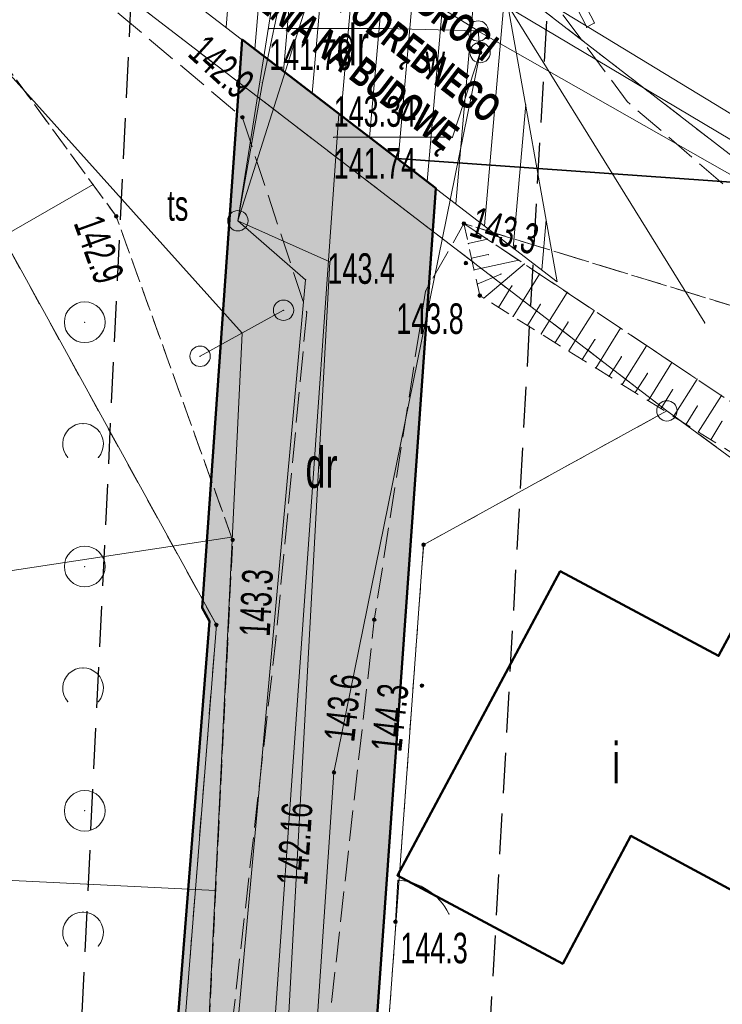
# Model space of a CAD drawing. Extents: x 6456700 to 6518119, y 5963420 to 5980059.
# Tile 220 of 256: x 6512484 to 6512501, y 5966331 to 5966355. Entities that reach past the tile are written whole.
import ezdxf
from ezdxf.enums import TextEntityAlignment as Align

# ---------------------------------------------------------------- set-up
doc = ezdxf.new("R2010")
doc.units = 0
doc.header["$MEASUREMENT"] = 0
for name, pattern in [('L_0_03', [1, 0.5, -0.5]), ('L_0_04', [1.5, 1, -0.5]), ('L_0_52', [1, 0.75, -0.25]), ('L_0_5A', [0.75, 0.5, -0.25])]:
    doc.linetypes.add(name, pattern=pattern)
doc.layers.get('0').update_dxf_attribs({"color": 2, "linetype": 'CONTINUOUS', "lineweight": 5})
for name, color, linetype, lineweight in [('000_Inne__niezydentyfikowane_', 7, 'CONTINUOUS', 18), ('18mm Kreska ciągła', 7, 'CONTINUOUS', 18), ('202_punkt_graniczny', 7, 'CONTINUOUS', 18), ('203_punkt_graniczny', 7, 'CONTINUOUS', 18), ('210_oznaczenie_konturu_uzytku_gruntowego', 96, 'CONTINUOUS', 18), ('218_kontur_uzytku_gruntowego', 96, 'L_0_03', 18), ('219_dzialka_ewidencyjna', 7, 'CONTINUOUS', 18), ('35mm Ciągła', 7, 'CONTINUOUS', 35), ('50mm Kreska ciągła', 7, 'CONTINUOUS', 50), ('9mm Kreska ciągła', 252, 'CONTINUOUS', 9), ('budynek', 7, 'CONTINUOUS', 18), ('budynek_Atr117', 7, 'CONTINUOUS', 18), ('furtka', 7, 'CONTINUOUS', 18), ('jezdnia', 7, 'CONTINUOUS', 18), ('komora_podziemna', 7, 'CONTINUOUS', 18), ('komora_podziemna_Atr17', 7, 'CONTINUOUS', 18), ('ogrodzenie_trwale', 7, 'CONTINUOUS', 18), ('pikieta_naturalna', 7, 'CONTINUOUS', 18), ('pikieta_naturalna_Atr2', 7, 'CONTINUOUS', 18), ('przewod_elektroenergetyczny_niskiego_napiecia', 7, 'CONTINUOUS', 18), ('przewod_kanalizacyjny', 7, 'CONTINUOUS', 18), ('przewod_telekomunikacyjny_podziemny', 7, 'CONTINUOUS', 18), ('przewod_wodociagowy', 7, 'CONTINUOUS', 18), ('rzedna', 7, 'CONTINUOUS', 18), ('rzedna_Atr2', 7, 'CONTINUOUS', 18), ('rzedna_Atr3', 7, 'CONTINUOUS', 18), ('sciana_oporowa__poligon_', 7, 'CONTINUOUS', 18), ('skarpa_nieumocniona', 7, 'CONTINUOUS', 18), ('slup_przewodow_napowietrznych', 7, 'CONTINUOUS', 18), ('slupek_telekomunikacyjny', 7, 'CONTINUOUS', 18), ('slupek_telekomunikacyjny_Atr17', 7, 'CONTINUOUS', 18), ('zadrzewienie__zakrzewienie', 7, 'CONTINUOUS', 18), ('Zakres', 7, 'CONTINUOUS', 18)]:
    doc.layers.add(name, color=color, linetype=linetype, lineweight=lineweight)
doc.styles.get("Standard").update_dxf_attribs({"font": 'txt', "width": 0.75})
doc.styles.add('Znaczniki', font='GOTHIC.TTF', dxfattribs={"width": 0.7})

# ---------------------------------------------------------------- blocks, each defined once
blk = doc.blocks.new('mdcp_nowa')
at = {"layer": '203_punkt_graniczny', "linetype": 'Continuous', "lineweight": 18, "true_color": 0x000000}
for points in [[(6495225.37, 5982793.315, 1), (6495225.37, 5982793.405, 1)], [(6495220.28, 5982791.345, 1), (6495220.28, 5982791.435, 1)]]:
    blk.add_hatch(color=18, dxfattribs=at).paths.add_polyline_path(points)
at = {"layer": 'pikieta_naturalna', "linetype": 'Continuous', "lineweight": 18, "true_color": 0x000000}
for points in [[(6495220.92, 5982803.815, 1), (6495220.92, 5982803.905, 1)], [(6495217.82, 5982801.385, 1), (6495217.82, 5982801.475, 1)], [(6495226.36, 5982801.205, 1), (6495226.36, 5982801.295, 1)], [(6495226.41, 5982800.235, 1), (6495226.41, 5982800.325, 1)], [(6495226.75, 5982799.435, 1), (6495226.75, 5982799.525, 1)], [(6495220.68, 5982793.435, 1), (6495220.68, 5982793.525, 1)], [(6495224.16, 5982791.475, 1), (6495224.16, 5982791.565, 1)], [(6495225.33, 5982789.855, 1), (6495225.33, 5982789.945, 1)], [(6495224.68, 5982784.055, 1), (6495224.68, 5982784.145, 1)]]:
    blk.add_hatch(color=18, dxfattribs=at).paths.add_polyline_path(points)
at = {"layer": 'rzedna', "linetype": 'Continuous', "lineweight": 18, "true_color": 0x000000}
for points in [[(6495226.71, 5982805.935, 1), (6495226.71, 5982806.025, 1)], [(6495226.76, 5982805.405, 1), (6495226.76, 5982805.495, 1)], [(6495223.17, 5982787.725, 1), (6495223.17, 5982787.815, 1)]]:
    blk.add_hatch(color=18, dxfattribs=at).paths.add_polyline_path(points)
at = {"layer": 'slupek_telekomunikacyjny', "linetype": 'Continuous', "lineweight": 18, "true_color": 0xff7f00}
blk.add_hatch(color=30, dxfattribs=at).paths.add_polyline_path([(6495220.81, 5982801.07, 1), (6495220.81, 5982801.57, 1)])
at = {"layer": '000_Inne__niezydentyfikowane_', "linetype": 'Continuous', "lineweight": 18, "flags": 128}
for points in [[(6495217.25, 5982802.21), (6495207.5, 5982796.6)], [(6495226.47, 5982800.76), (6495226.94, 5982800.87)], [(6495226.55, 5982800.4), (6495226.96, 5982800.49)], [(6495226.61, 5982800.11), (6495227.71, 5982800.35)], [(6495226.85, 5982799.42), (6495227.85, 5982800.26)], [(6495226.69, 5982799.76), (6495227.27, 5982800.01)], [(6495227.57, 5982798.97), (6495228.22, 5982800.01)], [(6495227.21, 5982799.19), (6495227.54, 5982799.72)], [(6495228.26, 5982798.54), (6495228.9, 5982799.56)], [(6495227.92, 5982798.75), (6495228.24, 5982799.27)], [(6495228.94, 5982798.12), (6495229.56, 5982799.11)], [(6495228.6, 5982798.33), (6495228.92, 5982798.83)], [(6495229.6, 5982797.7), (6495230.21, 5982798.68)], [(6495229.27, 5982797.91), (6495229.58, 5982798.4)], [(6495230.25, 5982797.3), (6495230.85, 5982798.25)], [(6495229.93, 5982797.5), (6495230.23, 5982797.98)], [(6495230.89, 5982796.9), (6495231.47, 5982797.84)], [(6495230.57, 5982797.1), (6495230.87, 5982797.57)], [(6495231.51, 5982796.51), (6495232.09, 5982797.43)], [(6495231.2, 5982796.7), (6495231.49, 5982797.17)], [(6495232.12, 5982796.13), (6495232.69, 5982797.03)], [(6495231.82, 5982796.32), (6495232.1, 5982796.77)], [(6495232.43, 5982795.94), (6495232.7, 5982796.39)], [(6495220.65, 5982793.55), (6495192.31, 5982789.24)], [(6495220.26, 5982784.87), (6495206.79, 5982785.53)]]:
    blk.add_lwpolyline(points, dxfattribs=at)
at = {"layer": '000_Inne__niezydentyfikowane_'}
for p in [(6495217.25, 5982802.21), (6495226.47, 5982800.76), (6495226.94, 5982800.87), (6495226.55, 5982800.4), (6495226.96, 5982800.49), (6495227.71, 5982800.35), (6495226.61, 5982800.11), (6495227.85, 5982800.26), (6495227.27, 5982800.01), (6495228.22, 5982800.01), (6495226.69, 5982799.76), (6495227.54, 5982799.72), (6495228.9, 5982799.56), (6495226.85, 5982799.42), (6495227.21, 5982799.19), (6495228.24, 5982799.27), (6495229.56, 5982799.11), (6495227.57, 5982798.97), (6495228.92, 5982798.83), (6495227.92, 5982798.75), (6495230.21, 5982798.68), (6495228.26, 5982798.54), (6495229.58, 5982798.4), (6495228.6, 5982798.33), (6495228.94, 5982798.12), (6495230.85, 5982798.25), (6495229.27, 5982797.91), (6495230.23, 5982797.98), (6495229.6, 5982797.7), (6495231.47, 5982797.84), (6495229.93, 5982797.5), (6495230.87, 5982797.57), (6495232.09, 5982797.43), (6495230.25, 5982797.3), (6495231.49, 5982797.17), (6495230.57, 5982797.1), (6495230.89, 5982796.9), (6495232.69, 5982797.03), (6495231.2, 5982796.7), (6495232.1, 5982796.77), (6495231.51, 5982796.51), (6495231.82, 5982796.32), (6495232.7, 5982796.39), (6495232.12, 5982796.13), (6495232.43, 5982795.94), (6495220.65, 5982793.55), (6495220.26, 5982784.87)]:
    blk.add_point(p, dxfattribs=at)
at = {"layer": '202_punkt_graniczny', "color": 7, "linetype": 'Continuous', "lineweight": 18}
blk.add_circle((6495231.35, 5982796.65), 0.25, dxfattribs=at)
at = {"layer": '202_punkt_graniczny'}
blk.add_point((6495231.35, 5982796.65), dxfattribs=at)
at = {"layer": '203_punkt_graniczny', "color": 7, "linetype": 'Continuous', "lineweight": 18}
for centre in [(6495225.37, 5982793.36), (6495220.28, 5982791.39)]:
    blk.add_circle(centre, 0.045, dxfattribs=at)
at = {"layer": '203_punkt_graniczny'}
for p in [(6495225.37, 5982793.36), (6495220.28, 5982791.39)]:
    blk.add_point(p, dxfattribs=at)
at = {"layer": '218_kontur_uzytku_gruntowego', "lineweight": 18, "flags": 128}
for points in [[(6495220.28, 5982791.39), (6495207.16, 5982815.2)], [(6495207.16, 5982815.2), (6495231.35, 5982796.65)], [(6495234.85, 5982801.44), (6495225.81, 5982808.42)], [(6495225.37, 5982793.36), (6495231.35, 5982796.65)], [(6495231.35, 5982796.65), (6495271.89, 5982766.92)], [(6495224.09, 5982775.84), (6495225.37, 5982793.36)], [(6495219.08, 5982776.24), (6495220.28, 5982791.39)]]:
    blk.add_lwpolyline(points, dxfattribs=at)
at = {"layer": '218_kontur_uzytku_gruntowego'}
for p in [(6495231.35, 5982796.65), (6495231.35, 5982796.65), (6495231.35, 5982796.65), (6495231.35, 5982796.65), (6495231.35, 5982796.65), (6495231.35, 5982796.65), (6495225.37, 5982793.36), (6495225.37, 5982793.36), (6495225.37, 5982793.36), (6495225.37, 5982793.36), (6495220.28, 5982791.39), (6495220.28, 5982791.39), (6495220.28, 5982791.39), (6495220.28, 5982791.39)]:
    blk.add_point(p, dxfattribs=at)
at = {"layer": '219_dzialka_ewidencyjna', "color": 3, "linetype": 'Continuous', "lineweight": 18, "flags": 128}
for points in [[(6495207.16, 5982815.2), (6495220.28, 5982791.39)], [(6495207.16, 5982815.2), (6495231.35, 5982796.65)], [(6495225.81, 5982808.42), (6495234.85, 5982801.44)], [(6495225.37, 5982793.36), (6495231.35, 5982796.65)], [(6495231.35, 5982796.65), (6495278.63, 5982761.98)], [(6495225.37, 5982793.36), (6495224.09, 5982775.84)], [(6495220.28, 5982791.39), (6495219.08, 5982776.24)]]:
    blk.add_lwpolyline(points, dxfattribs=at)
at = {"layer": '219_dzialka_ewidencyjna', "color": 3}
for p in [(6495231.35, 5982796.65), (6495231.35, 5982796.65), (6495231.35, 5982796.65), (6495225.37, 5982793.36), (6495225.37, 5982793.36), (6495220.28, 5982791.39), (6495220.28, 5982791.39)]:
    blk.add_point(p, dxfattribs=at)
at = {"layer": 'budynek', "color": 7, "linetype": 'Continuous', "lineweight": 50, "flags": 128}
blk.add_lwpolyline([(6495236.52, 5982791.49), (6495232.97, 5982784.86), (6495230.46, 5982786.21), (6495228.79, 5982783.07), (6495224.73, 5982785.24), (6495228.73, 5982792.71), (6495232.62, 5982790.63), (6495233.85, 5982792.92)], close=True, dxfattribs=at)
at = {"layer": 'budynek'}
for p in [(6495228.73, 5982792.71), (6495232.62, 5982790.63), (6495230.46, 5982786.21), (6495224.73, 5982785.24), (6495228.79, 5982783.07)]:
    blk.add_point(p, dxfattribs=at)
at = {"layer": 'furtka', "color": 7, "linetype": 'Continuous', "lineweight": 18, "flags": 128}
blk.add_lwpolyline([(6495224.74, 5982785.12), (6495224.68, 5982784.1)], dxfattribs=at)
at = {"layer": 'furtka', "color": 7, "linetype": 'Continuous', "lineweight": 18}
blk.add_arc((6495224.653, 5982783.623), 1.5, 26.634, 86.634, dxfattribs=at)
at = {"layer": 'furtka'}
for p in [(6495224.74, 5982785.12), (6495224.741, 5982785.12), (6495225.478, 5982784.875), (6495224.68, 5982784.1), (6495225.994, 5982784.295)]:
    blk.add_point(p, dxfattribs=at)
at = {"layer": 'jezdnia', "color": 7, "linetype": 'L_0_52', "lineweight": 18, "flags": 128}
for points in [[(6495195.83, 5982978.97), (6495200.77, 5982990.52), (6495203.76, 5983005.28), (6495200.35, 5983025.82), (6495193.24, 5983036.29), (6495189.14, 5983049.6), (6495185.12, 5983067.8), (6495183.17, 5983077.08), (6495178.19, 5983089.73), (6495174.64, 5983098.86), (6495168.43, 5983115.09), (6495161.55, 5983133.83), (6495154.76, 5983147.58), (6495144.33, 5983166.27), (6495135.54, 5983182.13), (6495131.43, 5983212.99), (6495131.68, 5983233.26), (6495131.46, 5983243.99), (6495128.32, 5983280.81), (6495127.29, 5983298.52), (6495124.19, 5983336.19), (6495123.5, 5983344), (6495121.28, 5983367.92), (6495119.64, 5983396.13), (6495116.73, 5983412.76), (6495117.19, 5983441.35), (6495116.43, 5983457.42), (6495115.48, 5983476.53), (6495115.11, 5983482.62), (6495112.3, 5983484.4), (6495091.45, 5983481.81), (6495091.37, 5983484.19), (6495109.96, 5983486.92), (6495113.25, 5983490.41), (6495113.24, 5983503.43), (6495112.69, 5983521.82), (6495113.13, 5983545.8), (6495113.51, 5983566.95), (6495116.02, 5983585), (6495118.4, 5983609.28), (6495123.42, 5983650.06), (6495131.2, 5983686.54), (6495140.07, 5983719.72), (6495146.41, 5983753.33), (6495149.05, 5983763.24), (6495154.18, 5983776.85), (6495160.67, 5983784.68), (6495175.29, 5983798.4), (6495197.26, 5983816.17), (6495217.4, 5983831.86), (6495238.65, 5983846.53), (6495263.72, 5983869.02), (6495276.39, 5983884.8), (6495285.32, 5983901), (6495289.2, 5983910.41), (6495292.89, 5983924.2), (6495294.78, 5983930.12), (6495299.2, 5983944.93), (6495304.61, 5983964.52), (6495307.5, 5983979.46), (6495307.59, 5983992.22), (6495306.46, 5984009.09), (6495305.69, 5984028.3), (6495305.67, 5984038.17), (6495300.99, 5984057.07), (6495297.28, 5984082.3), (6495291.79, 5984107.54), (6495288.36, 5984130.45), (6495280.64, 5984151.56), (6495274.64, 5984171.22), (6495270.98, 5984181.26), (6495273.99, 5984181.03), (6495276.87, 5984171.8), (6495283.5, 5984152.14), (6495291.35, 5984131.82), (6495294.78, 5984110.77), (6495299.68, 5984081.31), (6495303.27, 5984060.79), (6495332.62, 5984062.58), (6495350.78, 5984065.69), (6495352.73, 5984070.57), (6495357.63, 5984062.1), (6495352.37, 5984062.87), (6495334.16, 5984059.86), (6495303.89, 5984056.79), (6495307.64, 5984045.46), (6495309.06, 5984037.47), (6495310.62, 5984029.01), (6495312.95, 5983997.49), (6495310.44, 5983991.82), (6495310.09, 5983979.31), (6495307.08, 5983963.82), (6495301.68, 5983944.67), (6495295.97, 5983923.79), (6495292.77, 5983913.71), (6495290.13, 5983906.38), (6495284.32, 5983893.37), (6495278.05, 5983883.04), (6495264.46, 5983865.44), (6495239.09, 5983842.69), (6495219.23, 5983829.73), (6495216.93, 5983819.97), (6495223.58, 5983813.84), (6495228.16, 5983809.41), (6495224.21, 5983807.55), (6495214.94, 5983813.05), (6495207.87, 5983817.5), (6495201.24, 5983815.27), (6495178.34, 5983796.41), (6495165.6, 5983786.15), (6495159.73, 5983777.73), (6495154.77, 5983771.17), (6495151.16, 5983759.97), (6495150.26, 5983749.93), (6495142.6, 5983719.51), (6495134.42, 5983684.95), (6495127.4, 5983650.76), (6495120.08, 5983602.2), (6495117.42, 5983578.29), (6495115.94, 5983567.9), (6495115.38, 5983544.13), (6495115.07, 5983520.98), (6495115.65, 5983504.52), (6495116.24, 5983490.91), (6495120.25, 5983487.29), (6495126.33, 5983487.84), (6495143.65, 5983489.58), (6495144.46, 5983486.94), (6495127.88, 5983485.15), (6495121.64, 5983482.36), (6495118.37, 5983476.22), (6495119.55, 5983458.22), (6495119.45, 5983441.1), (6495120.18, 5983413.18), (6495121.99, 5983405.13), (6495126.07, 5983403.29), (6495130.48, 5983403.23), (6495129.73, 5983399.77), (6495124.35, 5983396.96), (6495123.73, 5983368.04), (6495126.63, 5983336.2), (6495129.59, 5983298.85), (6495131.1, 5983280.79), (6495133, 5983262.8), (6495134.25, 5983243.51), (6495134.8, 5983233.03), (6495133.67, 5983213.6), (6495138.07, 5983181.73), (6495146.27, 5983167.62), (6495157.18, 5983147.99), (6495163.68, 5983134.39), (6495170.96, 5983115.51), (6495175.46, 5983104.48), (6495181.17, 5983100.74), (6495199.93, 5983101.55), (6495199.17, 5983099.07), (6495182.34, 5983097.53), (6495180.35, 5983094.32), (6495185.39, 5983081.2), (6495192.07, 5983052.44), (6495195.58, 5983038.04), (6495198.53, 5983033.23), (6495203.76, 5983025.83), (6495206.13, 5983003.89), (6495202.54, 5982989.27), (6495201.18, 5982984.38), (6495199.22, 5982977.33), (6495199.31, 5982965.37), (6495200.17, 5982948.62), (6495203.01, 5982926.24), (6495205.43, 5982907.13), (6495210.02, 5982873.53), (6495214.31, 5982847.66), (6495217.75, 5982836.69), (6495222.16, 5982822), (6495228.36, 5982806.97), (6495230.37, 5982804.25), (6495235.28, 5982800.03), (6495240.12, 5982797.03), (6495226.36, 5982801.25), (6495225.42, 5982799.59), (6495224.16, 5982791.52), (6495222.71, 5982778.54), (6495222.21, 5982760.62), (6495221.26, 5982748.78), (6495217.72, 5982722.5), (6495220.89, 5982699.43), (6495222.63, 5982688.01), (6495226.82, 5982681.43), (6495232.44, 5982678.09), (6495238.57, 5982677.74), (6495238.58, 5982674.2), (6495234.94, 5982674.18), (6495222.7, 5982675.95), (6495211.13, 5982675.67), (6495203.44, 5982672.24), (6495190.56, 5982660.85), (6495183.64, 5982651.87), (6495180.18, 5982645.51), (6495176.56, 5982638.14), (6495173.06, 5982629.9), (6495169.79, 5982622.28), (6495168.95, 5982621.1), (6495167.1, 5982622.09), (6495169.54, 5982629.99), (6495175.88, 5982643.52), (6495181.21, 5982652.88), (6495188.25, 5982661.9), (6495200.25, 5982673.34), (6495211.64, 5982680.53), (6495218.14, 5982692.06), (6495218.39, 5982699.72), (6495215.1, 5982723.62), (6495216.08, 5982729.8), (6495218.41, 5982743.49), (6495220.09, 5982761.04), (6495220.41, 5982779.3), (6495221.74, 5982791.03), (6495222.5, 5982799.07), (6495220.92, 5982803.86), (6495210.51, 5982812.59), (6495206.38, 5982817.94), (6495202.5, 5982823.86), (6495197.41, 5982834.99), (6495191.07, 5982840.79), (6495178.96, 5982851.25), (6495180.72, 5982852.83), (6495192.33, 5982842.82), (6495193.9, 5982841.49), (6495196.29, 5982839.47), (6495200.7, 5982838.43), (6495206.86, 5982825.62), (6495210.11, 5982820.87), (6495214.26, 5982814.71), (6495221.36, 5982809.09), (6495224.36, 5982806.84), (6495223.38, 5982810.9), (6495218.5, 5982823.84), (6495214.57, 5982836.22), (6495211.53, 5982847.15), (6495206.8, 5982872.08), (6495202.64, 5982906.51), (6495199.04, 5982926.21), (6495196.67, 5982948.55), (6495195.68, 5982964.58)], [(6495254.89, 5982780.88), (6495250.36, 5982784.11), (6495248.44, 5982783.94), (6495244.78, 5982778.6), (6495242.01, 5982779.87), (6495245.8, 5982785.82), (6495245.4, 5982788.5), (6495240.68, 5982791.69), (6495226.36, 5982801.25), (6495240.12, 5982797.03), (6495243.94, 5982796.88), (6495245.69, 5982798.6), (6495245.33, 5982802.58), (6495250.46, 5982799.48), (6495251.05, 5982792.89), (6495253.95, 5982787.43), (6495255.45, 5982786.41), (6495257.17, 5982786.85), (6495259.87, 5982788.22), (6495261.94, 5982791.11), (6495264.25, 5982789.26), (6495262.83, 5982785.04), (6495263.02, 5982781.3), (6495275.08, 5982772.22), (6495273.17, 5982767.75), (6495270.05, 5982769.92)]]:
    blk.add_lwpolyline(points, close=True, dxfattribs=at)
at = {"layer": 'jezdnia'}
for p in [(6495230.37, 5982804.25), (6495220.92, 5982803.86), (6495226.36, 5982801.25), (6495226.36, 5982801.25), (6495225.42, 5982799.59), (6495222.5, 5982799.07), (6495224.16, 5982791.52), (6495221.74, 5982791.03)]:
    blk.add_point(p, dxfattribs=at)
at = {"layer": 'komora_podziemna', "color": 5, "linetype": 'Continuous', "lineweight": 13}
for centre in [(6495226.71, 5982805.98), (6495226.76, 5982805.45)]:
    blk.add_circle(centre, 0.25, dxfattribs=at)
at = {"layer": 'komora_podziemna'}
for p in [(6495226.71, 5982805.98), (6495226.76, 5982805.45)]:
    blk.add_point(p, dxfattribs=at)
at = {"layer": 'ogrodzenie_trwale'}
for p in [(6495226.41, 5982800.28), (6495224.73, 5982785.24), (6495224.74, 5982785.12), (6495224.68, 5982784.1)]:
    blk.add_point(p, dxfattribs=at)
at = {"layer": 'pikieta_naturalna', "color": 7, "linetype": 'Continuous', "lineweight": 18}
for centre in [(6495220.92, 5982803.86), (6495217.82, 5982801.43), (6495226.36, 5982801.25), (6495226.41, 5982800.28), (6495226.75, 5982799.48), (6495220.68, 5982793.48), (6495224.16, 5982791.52), (6495225.33, 5982789.9), (6495224.68, 5982784.1)]:
    blk.add_circle(centre, 0.045, dxfattribs=at)
at = {"layer": 'pikieta_naturalna'}
for p in [(6495220.92, 5982803.86), (6495217.82, 5982801.43), (6495226.36, 5982801.25), (6495226.41, 5982800.28), (6495226.75, 5982799.48), (6495220.68, 5982793.48), (6495224.16, 5982791.52), (6495225.33, 5982789.9), (6495224.68, 5982784.1)]:
    blk.add_point(p, dxfattribs=at)
at = {"layer": 'przewod_elektroenergetyczny_niskiego_napiecia', "color": 1, "linetype": 'Continuous', "lineweight": 18, "flags": 128}
for points in [[(6495220.91, 5982798.56), (6495194.27, 5982828.21)], [(6495219.14, 5982761.8), (6495220.91, 5982798.56)]]:
    blk.add_lwpolyline(points, dxfattribs=at)
at = {"layer": 'przewod_elektroenergetyczny_niskiego_napiecia'}
blk.add_point((6495220.91, 5982798.56), dxfattribs=at)
blk.add_point((6495220.91, 5982798.56), dxfattribs=at)
blk.add_point((6495220.91, 5982798.56), dxfattribs=at)
at = {"layer": 'przewod_elektroenergetyczny_niskiego_napiecia', "color": 1}
blk.add_point((6495220.91, 5982798.56), dxfattribs=at)
blk.add_point((6495220.91, 5982798.56), dxfattribs=at)
at = {"layer": 'przewod_kanalizacyjny', "color": 34, "linetype": 'Continuous', "lineweight": 18, "flags": 128}
for points in [[(6495218.25, 5982812.87), (6495242.7, 5982798), (6495283.26, 5982767.76)], [(6495264.4, 5982785.9), (6495242.42, 5982797.66), (6495218.15, 5982812.1)]]:
    blk.add_lwpolyline(points, dxfattribs=at)
at = {"layer": 'przewod_telekomunikacyjny_podziemny', "color": 30, "linetype": 'Continuous', "lineweight": 18, "flags": 128}
for points in [[(6495207.3, 5982942.09), (6495201.69, 5982938.91), (6495200.16, 5982935.95), (6495204.07, 5982908.86), (6495205.14, 5982902.07), (6495207.9, 5982880.71), (6495210.95, 5982857.53), (6495212.87, 5982847.53), (6495218.63, 5982828.31), (6495225.77, 5982809.32), (6495232.28, 5982798.81)], [(6495220.81, 5982801.32), (6495222.56, 5982812.39), (6495216.13, 5982829.85), (6495212.56, 5982842.38), (6495219.26, 5982854.11), (6495224.1, 5982859.66)], [(6495202.33, 5982831.57), (6495209.27, 5982820.98), (6495215.35, 5982814.12), (6495219.42, 5982810.16), (6495221.96, 5982807.3), (6495221.41, 5982804.71), (6495220.81, 5982801.32)], [(6495220.81, 5982801.32), (6495223.54, 5982809.93), (6495226.55, 5982815.88), (6495227.84, 5982817.64), (6495228.97, 5982817.87)], [(6495220.81, 5982801.32), (6495222.47, 5982799.87), (6495220.83, 5982781.87), (6495219.79, 5982758.53), (6495219.29, 5982750.17), (6495218.43, 5982738.54), (6495215.29, 5982724.28), (6495215.56, 5982719.74), (6495216.64, 5982719.05), (6495239.23, 5982720.99), (6495243.34, 5982715.03), (6495239.55, 5982710.53)], [(6495227.92, 5982680.88), (6495225.72, 5982683.55), (6495222.73, 5982689.6), (6495220.39, 5982697.74), (6495216.83, 5982721.36), (6495217.73, 5982731.49), (6495220.33, 5982746.55), (6495221.13, 5982764.75), (6495223.07, 5982800.31), (6495220.81, 5982801.32)]]:
    blk.add_lwpolyline(points, dxfattribs=at)
at = {"layer": 'przewod_telekomunikacyjny_podziemny'}
for p in [(6495221.41, 5982804.71), (6495220.81, 5982801.32), (6495220.81, 5982801.32), (6495220.81, 5982801.32), (6495220.81, 5982801.32), (6495220.81, 5982801.32), (6495223.07, 5982800.31), (6495222.47, 5982799.87), (6495232.28, 5982798.81)]:
    blk.add_point(p, dxfattribs=at)
at = {"layer": 'przewod_wodociagowy', "color": 5, "linetype": 'Continuous', "lineweight": 18, "flags": 128}
for points in [[(6495264.33, 5982782.42), (6495252.96, 5982791.06), (6495226.73, 5982805.97), (6495226.71, 5982805.98), (6495216.42, 5982812.38), (6495217.34, 5982813.54), (6495217.73, 5982813.92), (6495217.87, 5982814.03)], [(6495226.76, 5982805.45), (6495226.71, 5982805.98)], [(6495221.38, 5982677.4), (6495221.38, 5982677.65), (6495218.75, 5982702.14), (6495216.25, 5982722.62), (6495220.37, 5982738.97), (6495221.1, 5982757), (6495223.17, 5982787.77), (6495226.76, 5982805.45)]]:
    blk.add_lwpolyline(points, dxfattribs=at)
at = {"layer": 'przewod_wodociagowy'}
for p in [(6495226.71, 5982805.98), (6495226.71, 5982805.98), (6495226.73, 5982805.97), (6495226.76, 5982805.45), (6495226.76, 5982805.45), (6495223.17, 5982787.77)]:
    blk.add_point(p, dxfattribs=at)
at = {"layer": 'rzedna', "color": 7, "linetype": 'Continuous', "lineweight": 18}
for centre in [(6495226.71, 5982805.98), (6495226.76, 5982805.45), (6495223.17, 5982787.77)]:
    blk.add_circle(centre, 0.045, dxfattribs=at)
at = {"layer": 'rzedna'}
for p in [(6495226.71, 5982805.98), (6495226.76, 5982805.45), (6495223.17, 5982787.77)]:
    blk.add_point(p, dxfattribs=at)
at = {"layer": 'rzedna_Atr2', "color": 7, "linetype": 'Continuous', "lineweight": 18, "flags": 128}
for points in [[(6495226.71, 5982805.98), (6495224.43, 5982806.04), (6495221.576, 5982806.04)], [(6495226.76, 5982805.45), (6495226.08, 5982803.37), (6495223.163, 5982803.37)]]:
    blk.add_lwpolyline(points, dxfattribs=at)
at = {"layer": 'rzedna_Atr2'}
for p in [(6495221.576, 5982806.04), (6495224.43, 5982806.04), (6495226.71, 5982805.98), (6495226.76, 5982805.45), (6495223.163, 5982803.37), (6495226.08, 5982803.37)]:
    blk.add_point(p, dxfattribs=at)
at = {"layer": 'sciana_oporowa__poligon_', "color": 7, "linetype": 'Continuous', "lineweight": 18, "flags": 128}
blk.add_lwpolyline([(6495227.65, 5982809.42), (6495226.61, 5982812.11), (6495226.58, 5982814.39), (6495227.05, 5982815.85), (6495228, 5982817), (6495228.97, 5982817.57), (6495228.98, 5982817.37), (6495228.14, 5982816.85), (6495227.23, 5982815.75), (6495226.78, 5982814.36), (6495226.81, 5982812.15), (6495227.83, 5982809.5), (6495229.57, 5982806.18), (6495229.38, 5982806.07)], close=True, dxfattribs=at)
at = {"layer": 'sciana_oporowa__poligon_'}
for p in [(6495229.57, 5982806.18), (6495229.57, 5982806.18), (6495229.38, 5982806.07), (6495229.38, 5982806.07)]:
    blk.add_point(p, dxfattribs=at)
at = {"layer": 'skarpa_nieumocniona', "color": 7, "linetype": 'L_0_5A', "lineweight": 18, "flags": 128}
for points in [[(6495164.9, 5982649.94), (6495163.09, 5982656.15), (6495163.22, 5982669.76), (6495188.38, 5982689.5), (6495186.2, 5982708.84), (6495198.1, 5982771.69), (6495189.71, 5982797.13), (6495190.11, 5982813.04), (6495182.48, 5982827.31), (6495178.96, 5982851.25), (6495191.07, 5982840.79), (6495191.62, 5982834.85), (6495199.04, 5982823.27), (6495211.41, 5982810.19), (6495217.82, 5982801.43), (6495220.68, 5982793.48), (6495219.14, 5982761.8), (6495218.03, 5982751.42), (6495216.68, 5982735.87), (6495213.76, 5982722.16), (6495216.69, 5982694.74), (6495210.67, 5982683.55), (6495198.18, 5982673.88), (6495187.65, 5982663.43), (6495180.03, 5982652.28), (6495172.14, 5982641.91), (6495170.9, 5982640.23)], [(6495240.19, 5982791.1), (6495226.75, 5982799.48), (6495226.36, 5982801.25), (6495240.68, 5982791.69), (6495245.4, 5982788.5)]]:
    blk.add_lwpolyline(points, close=True, dxfattribs=at)
at = {"layer": 'skarpa_nieumocniona'}
for p in [(6495217.82, 5982801.43), (6495217.82, 5982801.43), (6495226.36, 5982801.25), (6495226.36, 5982801.25), (6495226.75, 5982799.48), (6495226.75, 5982799.48), (6495220.68, 5982793.48), (6495220.68, 5982793.48)]:
    blk.add_point(p, dxfattribs=at)
at = {"layer": 'slup_przewodow_napowietrznych', "color": 7, "linetype": 'Continuous', "lineweight": 18, "flags": 128}
blk.add_lwpolyline([(6495219.88, 5982797.99), (6495221.93, 5982799.12)], dxfattribs=at)
at = {"layer": 'slup_przewodow_napowietrznych', "color": 7, "linetype": 'Continuous', "lineweight": 13}
for centre in [(6495221.93, 5982799.12), (6495219.88, 5982797.99)]:
    blk.add_circle(centre, 0.25, dxfattribs=at)
at = {"layer": 'slup_przewodow_napowietrznych'}
for p in [(6495221.93, 5982799.12), (6495221.93, 5982799.12), (6495219.88, 5982797.99), (6495219.88, 5982797.99)]:
    blk.add_point(p, dxfattribs=at)
at = {"layer": 'slupek_telekomunikacyjny', "color": 30, "linetype": 'Continuous', "lineweight": 18}
blk.add_circle((6495220.81, 5982801.32), 0.25, dxfattribs=at)
at = {"layer": 'slupek_telekomunikacyjny'}
blk.add_point((6495220.81, 5982801.32), dxfattribs=at)
at = {"layer": 'zadrzewienie__zakrzewienie', "color": 7, "linetype": 'L_0_5A', "lineweight": 18, "flags": 128}
blk.add_lwpolyline([(6495208.22, 5982696.63), (6495198.36, 5982723.92), (6495199.6, 5982754.85), (6495198.1, 5982771.69), (6495189.71, 5982797.13), (6495190.11, 5982813.04), (6495182.48, 5982827.31), (6495178.96, 5982851.25), (6495191.07, 5982840.79), (6495191.62, 5982834.85), (6495199.04, 5982823.27), (6495211.41, 5982810.19), (6495217.82, 5982801.43), (6495220.68, 5982793.48), (6495219.14, 5982761.8), (6495218.03, 5982751.42), (6495216.68, 5982735.87), (6495213.76, 5982722.16), (6495216.69, 5982694.74)], close=True, dxfattribs=at)
at = {"layer": 'zadrzewienie__zakrzewienie', "color": 7, "linetype": 'Continuous', "lineweight": 18}
for centre in [(6495217.046, 5982798.826), (6495217.046, 5982792.826), (6495217.046, 5982786.826)]:
    blk.add_circle(centre, 0.5, dxfattribs=at)
for centre in [(6495217.004, 5982795.837), (6495217.004, 5982789.837), (6495217.004, 5982783.837)]:
    blk.add_arc(centre, 0.5, 318.85, 221.162, dxfattribs=at)
at = {"layer": 'zadrzewienie__zakrzewienie'}
for p in [(6495217.82, 5982801.43), (6495217.046, 5982798.826), (6495217.004, 5982796.337), (6495216.628, 5982795.508), (6495217.38, 5982795.508), (6495220.68, 5982793.48), (6495217.046, 5982792.826), (6495217.004, 5982790.337), (6495216.628, 5982789.508), (6495217.38, 5982789.508), (6495217.046, 5982786.826), (6495217.004, 5982784.337), (6495216.628, 5982783.508), (6495217.38, 5982783.508)]:
    blk.add_point(p, dxfattribs=at)
at = {"layer": 'Zakres', "linetype": 'L_0_04', "lineweight": 25, "flags": 128}
blk.add_lwpolyline([(6495113.77, 5985050.22), (6495121.12, 5984877.07), (6495125.76, 5984757.87), (6495129.89, 5984649.81), (6495141.08, 5984611.3), (6495145.77, 5984544.53), (6495147.36, 5984487.27), (6495157.22, 5984392.07), (6495162.95, 5984387.45), (6495180.24, 5984384.16), (6495229.5, 5984386.61), (6495251.65, 5984373.41), (6495258.77, 5984357.12), (6495255.44, 5984330.44), (6495250.77, 5984304.39), (6495252.21, 5984282.78), (6495255.46, 5984256.45), (6495254.94, 5984238.25), (6495266.4, 5984211), (6495277.24, 5984182.33), (6495294.2, 5984133.19), (6495300.94, 5984095.37), (6495313.24, 5984037.69), (6495317.44, 5983978.18), (6495300.35, 5983922.18), (6495282.35, 5983883.38), (6495266.21, 5983862.23), (6495242.03, 5983839.67), (6495211.11, 5983816.86), (6495158.26, 5983772.66), (6495130.6, 5983651.16), (6495116.31, 5983543.43), (6495129.51, 5983346.73), (6495134.58, 5983264.71), (6495139.64, 5983186.97), (6495193.25, 5983077.94), (6495199.2, 5983041.97), (6495206.23, 5983026), (6495208.96, 5983004.88), (6495202.27, 5982979.48), (6495202.42, 5982950.13), (6495209.35, 5982897.38), (6495215.97, 5982850.34), (6495228.6, 5982809.97), (6495226.85, 5982778.82), (6495225.04, 5982750.56), (6495220.26, 5982723.37), (6495226.54, 5982679.97), (6495206.06, 5982669.48), (6495192.68, 5982657.71), (6495184.57, 5982648.65), (6495174.78, 5982624.58), (6495164.23, 5982604.61), (6495150.7, 5982588.3), (6495137.69, 5982582.43), (6495118.26, 5982573.75), (6495100.35, 5982558.42), (6495090.36, 5982544.99), (6495075.87, 5982519.06), (6495060.83, 5982499.68), (6495049.41, 5982485.49), (6495035.07, 5982459.7), (6495006.7, 5982406.64), (6494980.89, 5982351.84), (6494944.35, 5982293.29), (6494925.72, 5982250.11), (6494905.2, 5982190.37), (6494898.43, 5982153.5), (6494879.51, 5982063.89), (6494864.14, 5981992.66), (6494816.93, 5981768.61), (6494777.79, 5981577.7), (6494739.84, 5981394.72), (6494718.65, 5981297.89), (6494716.45, 5981237.31), (6494738.62, 5981208.21), (6494776.48, 5981173.06), (6494817.16, 5981137.44), (6494847.63, 5981109.8), (6494877.39, 5981077.08), (6494912.75, 5981030.55), (6494916.06, 5981014.71), (6494903.86, 5980957.01), (6494916.13, 5980953.51), (6494892.32, 5980927.59), (6494850.7, 5980858.8), (6494806.81, 5980779.89), (6494785.1, 5980753.49), (6494715.22, 5980723.29), (6494679.96, 5980686.78), (6494651.35, 5980651.29), (6494549.14, 5980683.24), (6494511.84, 5980659.66), (6494443.61, 5980630.33), (6494428.78, 5980598.6), (6494431.58, 5980579.46), (6494420.56, 5980549.76), (6494416.45, 5980528.2), (6494403.86, 5980507.16), (6494388.89, 5980482.96), (6494365.32, 5980407.99), (6494335.67, 5980315.15), (6494332.29, 5980297.41), (6494335.1, 5980278.18), (6494347.25, 5980254.84), (6494336.79, 5980250.09), (6494300.04, 5980271.34), (6494320.8, 5980301.43), (6494336.81, 5980349.17), (6494344.85, 5980380.92), (6494360.85, 5980437.13), (6494374.18, 5980476.38), (6494386.14, 5980498.84), (6494403.02, 5980528.52), (6494411.33, 5980563.19), (6494420.84, 5980586.25), (6494420.25, 5980601.11), (6494434.95, 5980635.94), (6494446.75, 5980644.99), (6494465.77, 5980647.27), (6494513.02, 5980669.46), (6494507.85, 5980679.68), (6494547.89, 5980705.83), (6494570.06, 5980691.34), (6494636.17, 5980669.05), (6494706.14, 5980756.86), (6494742.78, 5980772.58), (6494798.53, 5980814.27), (6494826.12, 5980867.97), (6494849.57, 5980908.6), (6494845.35, 5980942.01), (6494853.94, 5980970.83), (6494891.08, 5980960.54), (6494890.11, 5980965.73), (6494903.94, 5981025.69), (6494869.98, 5981070.3), (6494770.97, 5981160.58), (6494728.18, 5981200.64), (6494706.13, 5981229.56), (6494707.94, 5981299.75), (6494728.84, 5981398.1), (6494767.06, 5981580.19), (6494806.17, 5981770.55), (6494854.36, 5981994.76), (6494869.73, 5982065.97), (6494888.61, 5982155.44), (6494891.67, 5982173.95), (6494895.82, 5982197.45), (6494916.38, 5982253.72), (6494935.47, 5982297.95), (6494954.97, 5982331.67), (6494972.09, 5982356.64), (6494997.76, 5982411.14), (6495026.29, 5982464.48), (6495041.09, 5982491.09), (6495052.99, 5982505.88), (6495067.51, 5982524.6), (6495081.94, 5982550.43), (6495092.99, 5982565.28), (6495112.86, 5982582.29), (6495133.59, 5982591.55), (6495144.48, 5982596.46), (6495155.87, 5982610.19), (6495165.7, 5982628.8), (6495175.96, 5982654.03), (6495185.62, 5982664.83), (6495200.4, 5982677.82), (6495212.49, 5982688.04), (6495209.64, 5982723.43), (6495215.22, 5982750.57), (6495216.87, 5982779.54), (6495218.31, 5982809.31), (6495206.86, 5982847.92), (6495199.44, 5982894.74), (6495192.11, 5982948.71), (6495190.16, 5982979.24), (6495183.47, 5983075.16), (6495129.79, 5983184.34), (6495124.6, 5983264.07), (6495119.53, 5983346.09), (6495106.27, 5983543.75), (6495120.74, 5983652.9), (6495148.75, 5983779.42), (6495204.15, 5983826.04), (6495273.41, 5983889.36), (6495288.53, 5983927.42), (6495300.83, 5983964.69), (6495303.91, 5983980.14), (6495301.32, 5984039.55), (6495291.1, 5984093.63), (6495284.5, 5984130.67), (6495267.84, 5984178.93), (6495257.12, 5984207.3), (6495244.96, 5984236.19), (6495244.79, 5984255.42), (6495242.25, 5984281.97), (6495240.71, 5984304.95), (6495245.55, 5984331.94), (6495248.51, 5984355.64), (6495243.77, 5984366.47), (6495226.98, 5984376.47), (6495179.54, 5984374.12), (6495158.61, 5984378.09), (6495147.7, 5984386.91), (6495137.38, 5984486.61), (6495135.78, 5984544.04), (6495131.18, 5984609.54), (6495119.95, 5984648.2), (6495115.76, 5984757.49), (6495111.12, 5984876.67), (6495103.73, 5985050.93), (6495109.36, 5985081.73), (6495120.41, 5985085.88)], close=True, dxfattribs=at)
at = {"layer": '210_oznaczenie_konturu_uzytku_gruntowego', "lineweight": 20, "width": 0.66}
for p in [(6495223.24, 5982806.14), (6495222.47, 5982795.76)]:
    blk.add_text('dr', height=1, dxfattribs=at).set_placement(p, align=Align.TOP_LEFT)
at = {"layer": 'budynek_Atr117', "color": 7, "lineweight": 20, "width": 0.66}
blk.add_text('i', height=1, dxfattribs=at).set_placement((6495230.006, 5982788.5), align=Align.TOP_LEFT)
at = {"layer": 'komora_podziemna_Atr17', "color": 7, "lineweight": 15, "width": 0.66}
blk.add_text('w', height=0.75, dxfattribs=at).set_placement((6495225.42, 5982805.65), align=Align.TOP_LEFT)
at = {"layer": 'pikieta_naturalna_Atr2', "color": 7, "lineweight": 15, "width": 0.66}
for s, rotation, p in [('142.9', 317.6, (6495220.05, 5982805.94)), ('143.3', 342.9, (6495226.68, 5982801.68)), ('142.9', 289.8, (6495217.47, 5982801.52)), ('143.3', 87.2, (6495220.841, 5982791.126)), ('143.6', 83.6, (6495222.92, 5982788.58)), ('144.3', 83.6, (6495224.075, 5982788.333))]:
    blk.add_text(s, height=0.75, rotation=rotation, dxfattribs=at).set_placement(p, align=Align.TOP_LEFT)
for s, p in [('143.4', (6495223.01, 5982800.52)), ('143.8', (6495224.7, 5982799.29)), ('144.3', (6495224.8, 5982783.83))]:
    blk.add_text(s, height=0.75, dxfattribs=at).set_placement(p, align=Align.TOP_LEFT)
at = {"layer": 'rzedna_Atr2', "color": 7, "lineweight": 15, "width": 0.66}
blk.add_text('143.34', height=0.75, dxfattribs=at).set_placement((6495223.163, 5982804.378), align=Align.TOP_LEFT)
blk.add_text('142.16', height=0.75, rotation=86.2, dxfattribs=at).set_placement((6495221.762, 5982785.03), align=Align.TOP_LEFT)
at = {"layer": 'rzedna_Atr3', "color": 7, "lineweight": 15, "width": 0.66}
for s, p in [('141.76', (6495221.576, 5982805.772)), ('141.74', (6495223.163, 5982803.103))]:
    blk.add_text(s, height=0.75, dxfattribs=at).set_placement(p, align=Align.TOP_LEFT)
at = {"layer": 'slupek_telekomunikacyjny_Atr17', "color": 30, "lineweight": 15, "width": 0.66}
blk.add_text('ts', height=0.75, dxfattribs=at).set_placement((6495219.076, 5982802.07), align=Align.TOP_LEFT)

msp = doc.modelspace()

# ---------------------------------------------------------------- block references
at = {"linetype": 'ByBlock'}
msp.add_blockref('mdcp_nowa', (17268.786, -16450.998), dxfattribs=at)

# ---------------------------------------------------------------- next in the draw order: hatches: boundary and pattern name
at = {"layer": '18mm Kreska ciągła', "lineweight": 9}
h = msp.add_hatch(dxfattribs=at)
h.set_pattern_fill('ANSI31', color=1, scale=6, angle=40)
h.set_pattern_definition([(85, (6512484.23836, 5966348.8226), (-0.747146, 0.065367), [])])
h.paths.add_polyline_path([(6512484.238, 5966364.329), (6512496.238, 5966355.567), (6512497.443, 5966348.823), (6512486.709, 5966357.068)])
at = {"layer": '9mm Kreska ciągła'}
h = msp.add_hatch(dxfattribs=at)
h.set_pattern_fill('SAND_AND_LIME', color=4, scale=0.1)
h.set_pattern_definition([(37.5, (6512163.41104, 5965706.02106), (-0.006803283, 0.208096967), [0, -0.16416, 0, -0.1836, 0, -0.1755]), (7.5, (6512163.41104, 5965706.02106), (0.19113588, 0.30479178), [0, -0.08856, 0, -0.14796, 0, -0.0567]), (-32.5, (6512163.2782, 5965706.02106), (0.33632732, 0.00061118), [0, -0.054, 0, -0.1944, 0, -0.2538]), (-42.5, (6512163.2782, 5965706.02106), (0.32466167, 0.09478896), [0, -0.027, 0, -0.12744, 0, -0.1458])])
edge = h.paths.add_edge_path()
edge.add_line((6512494.454, 5966351.121), (6512492.815, 5966327.914))
edge.add_arc((6512641.445, 5966317.419), 149, 175.96099, 178.25385)
edge.add_line((6512492.514, 5966321.96), (6512491.933, 5966302.891))
edge.add_arc((6512440.957, 5966304.445), 51, 348.133, 358.2538, ccw=False)
edge.add_line((6512490.867, 5966293.957), (6512486.741, 5966274.321))
edge.add_arc((6512500.441, 5966271.442), 14, 168.133, 189.6608)
edge.add_line((6512486.64, 5966269.093), (6512490.395, 5966247.035))
edge.add_line((6512490.395, 5966247.035), (6512490.607, 5966245.791))
edge.add_arc((6512474.833, 5966243.106), 16, 357.4133, 369.6608, ccw=False)
edge.add_line((6512490.817, 5966242.384), (6512490.724, 5966240.322))
edge.add_arc((6512474.74, 5966241.044), 16, 304.6947, 357.4133, ccw=False)
edge.add_line((6512483.848, 5966227.889), (6512479.157, 5966224.642))
edge.add_arc((6512563.968, 5966102.134), 149, 124.69475, 128.17467)
edge.add_line((6512471.877, 5966219.268), (6512459.798, 5966209.771))
edge.add_arc((6512468.451, 5966198.766), 14, 128.1747, 146.5283)
edge.add_line((6512456.773, 5966206.487), (6512454.137, 5966202.499))
edge.add_arc((6512536.718, 5966147.898), 99, 146.52826, 150.19331)
edge.add_line((6512450.815, 5966197.109), (6512447.264, 5966190.909))
edge.add_arc((6512533.167, 5966141.699), 99, 150.19331, 155.56334)
edge.add_line((6512443.035, 5966182.654), (6512432.867, 5966160.275))
edge.add_arc((6512409.196, 5966171.031), 26, 321.1758, 335.5633, ccw=False)
edge.add_line((6512429.452, 5966154.731), (6512421.621, 5966145))
edge.add_arc((6512409.156, 5966155.031), 16, 309.5931, 321.1758, ccw=False)
edge.add_line((6512419.353, 5966142.701), (6512410.592, 5966135.455))
edge.add_arc((6512400.395, 5966147.785), 16, 291.7201, 309.5931, ccw=False)
edge.add_line((6512406.316, 5966132.921), (6512399.28, 5966130.118))
edge.add_arc((6512417.414, 5966084.597), 49, 111.7201, 118.6787)
edge.add_line((6512393.899, 5966127.586), (6512378.766, 5966119.308))
edge.add_arc((6512390.283, 5966098.252), 24, 118.6787, 130.9764)
edge.add_line((6512374.545, 5966116.372), (6512369.458, 5966111.954))
edge.add_arc((6512385.196, 5966093.834), 24, 130.9764, 144.2474)
edge.add_line((6512365.719, 5966107.857), (6512360.498, 5966100.604))
edge.add_arc((6512392.148, 5966077.817), 39, 144.2474, 151.7186)
edge.add_line((6512357.804, 5966096.296), (6512346.179, 5966074.69))
edge.add_arc((6512310.073, 5966094.116), 41, 323.54, 331.7186, ccw=False)
edge.add_line((6512343.048, 5966069.751), (6512332.977, 5966056.12))
edge.add_arc((6512291.959, 5966086.427), 51, 314.8687, 323.54, ccw=False)
edge.add_line((6512327.939, 5966050.283), (6512325.436, 5966047.791))
edge.add_arc((6512381.169, 5965991.802), 79, 134.86874, 142.03498)
edge.add_line((6512318.887, 5966040.401), (6512317.812, 5966039.024))
edge.add_arc((6512348.559, 5966015.032), 39, 142.035, 151.9019)
edge.add_line((6512314.155, 5966033.4), (6512307.014, 5966020.024))
edge.add_arc((6512085.596, 5966138.241), 251, 330.1315, 331.90193, ccw=False)
edge.add_line((6512303.256, 5966013.24), (6512293.172, 5965995.681))
edge.add_arc((6512509.097, 5965871.676), 249, 150.1315, 153.31422)
edge.add_line((6512286.62, 5965983.501), (6512270.802, 5965952.031))
edge.add_arc((6512493.279, 5965840.205), 249, 153.31422, 155.41165)
edge.add_line((6512266.858, 5965943.813), (6512249.846, 5965906.636))
edge.add_arc((6512203.471, 5965927.857), 51, 325.4005, 335.4117, ccw=False)
edge.add_line((6512245.451, 5965898.897), (6512232.463, 5965880.07))
edge.add_arc((6512313.954, 5965823.854), 99, 145.40047, 150.15364)
edge.add_line((6512228.085, 5965873.124), (6512213.877, 5965848.362))
edge.add_arc((6512299.746, 5965799.092), 99, 150.15364, 156.12969)
edge.add_line((6512209.214, 5965839.154), (6512198.858, 5965815.752))
edge.add_arc((6512518.006, 5965674.523), 349, 156.12969, 156.8073)
edge.add_line((6512197.211, 5965811.968), (6512194.929, 5965806.643))
edge.add_arc((6512331.888, 5965747.963), 149, 156.8073, 160.58951)
edge.add_line((6512191.357, 5965797.481), (6512178.615, 5965761.319))
edge.add_arc((6511941.881, 5965844.735), 251, 339.22463, 340.58951, ccw=False)
edge.add_line((6512176.561, 5965755.704), (6512169.456, 5965736.976))
edge.add_arc((6512195.168, 5965727.222), 27.5, 159.2246, 216.7393)
edge.add_line((6512173.13, 5965710.772), (6512174.444, 5965709.012))
edge.add_line((6512174.444, 5965709.012), (6512170.437, 5965706.021))
edge.add_line((6512170.437, 5965706.021), (6512164.212, 5965719.71))
edge.add_arc((6512161.212, 5965719.741), 3, 359.4073, 370.8714)
edge.add_arc((6512205.039, 5965728.159), 41.628, 165.2606, 190.8714, ccw=False)
edge.add_line((6512164.781, 5965738.75), (6512171.886, 5965757.477))
edge.add_arc((6511941.881, 5965844.735), 246, 339.22463, 340.58951)
edge.add_line((6512173.899, 5965762.981), (6512186.641, 5965799.143))
edge.add_arc((6512331.888, 5965747.963), 154, 156.8073, 160.58951, ccw=False)
edge.add_line((6512190.333, 5965808.612), (6512192.615, 5965813.937))
edge.add_arc((6512518.006, 5965674.523), 354, 156.12969, 156.8073, ccw=False)
edge.add_line((6512194.286, 5965817.775), (6512204.642, 5965841.178))
edge.add_arc((6512299.746, 5965799.092), 104, 150.15364, 156.12969, ccw=False)
edge.add_line((6512209.541, 5965850.851), (6512223.749, 5965875.613))
edge.add_arc((6512313.954, 5965823.854), 104, 145.40047, 150.15364, ccw=False)
edge.add_line((6512228.348, 5965882.91), (6512241.335, 5965901.737))
edge.add_arc((6512203.471, 5965927.857), 46, 325.4005, 335.4117)
edge.add_line((6512245.3, 5965908.717), (6512262.312, 5965945.894))
edge.add_arc((6512493.279, 5965840.205), 254, 153.31422, 155.41165, ccw=False)
edge.add_line((6512266.334, 5965954.276), (6512282.153, 5965985.747))
edge.add_arc((6512509.097, 5965871.676), 254, 150.1315, 153.31422, ccw=False)
edge.add_line((6512288.836, 5965998.171), (6512298.92, 5966015.73))
edge.add_arc((6512085.596, 5966138.241), 246, 330.1315, 331.90193)
edge.add_line((6512302.603, 5966022.379), (6512309.745, 5966035.755))
edge.add_arc((6512348.559, 5966015.032), 44, 142.035, 151.9019, ccw=False)
edge.add_line((6512313.87, 5966042.1), (6512314.945, 5966043.477))
edge.add_arc((6512381.169, 5965991.802), 84, 134.86874, 142.03498, ccw=False)
edge.add_line((6512321.909, 5966051.335), (6512324.411, 5966053.826))
edge.add_arc((6512291.959, 5966086.427), 46, 314.8687, 323.54)
edge.add_line((6512328.955, 5966059.091), (6512339.027, 5966072.722))
edge.add_arc((6512310.073, 5966094.116), 36, 323.54, 331.7186)
edge.add_line((6512341.776, 5966077.059), (6512353.4, 5966098.665))
edge.add_arc((6512392.148, 5966077.817), 44, 144.2474, 151.7186, ccw=False)
edge.add_line((6512356.44, 5966103.526), (6512361.662, 5966110.778))
edge.add_arc((6512385.196, 5966093.834), 29, 130.9764, 144.2474, ccw=False)
edge.add_line((6512366.18, 5966115.728), (6512371.267, 5966120.147))
edge.add_arc((6512390.283, 5966098.252), 29, 118.6787, 130.9764, ccw=False)
edge.add_line((6512376.366, 5966123.695), (6512391.499, 5966131.972))
edge.add_arc((6512417.414, 5966084.597), 54, 111.7201, 118.6787, ccw=False)
edge.add_line((6512397.43, 5966134.763), (6512404.466, 5966137.566))
edge.add_arc((6512400.395, 5966147.785), 11, 291.7201, 309.5931)
edge.add_line((6512407.405, 5966139.308), (6512409.544, 5966141.077))
edge.add_line((6512409.544, 5966141.077), (6512412.36, 5966140.811))
edge.add_line((6512412.36, 5966140.811), (6512417.441, 5966145.013))
edge.add_arc((6512409.156, 5966155.031), 13, 309.5931, 321.1758)
edge.add_line((6512419.284, 5966146.881), (6512427.115, 5966156.612))
edge.add_arc((6512409.196, 5966171.031), 23, 321.1758, 335.5633)
edge.add_line((6512430.135, 5966161.516), (6512434.645, 5966171.44))
edge.add_line((6512434.645, 5966171.44), (6512440.928, 5966185.268))
edge.add_line((6512440.928, 5966185.268), (6512439.963, 5966187.841))
edge.add_arc((6512668.213, 5966069.673), 257.025, 151.22581, 152.62894, ccw=False)
edge.add_line((6512442.925, 5966193.394), (6512446.477, 5966199.594))
edge.add_arc((6512536.718, 5966147.898), 104, 146.52826, 150.19331, ccw=False)
edge.add_line((6512449.966, 5966205.257), (6512452.602, 5966209.244))
edge.add_arc((6512468.451, 5966198.766), 19, 128.1747, 146.5283, ccw=False)
edge.add_line((6512456.708, 5966213.702), (6512468.787, 5966223.198))
edge.add_arc((6512563.968, 5966102.134), 154, 124.69475, 128.17467, ccw=False)
edge.add_line((6512476.311, 5966228.753), (6512481.002, 5966232))
edge.add_arc((6512474.74, 5966241.044), 11, 304.6947, 357.4133)
edge.add_line((6512485.729, 5966240.548), (6512485.822, 5966242.609))
edge.add_arc((6512474.833, 5966243.106), 11, 357.4133, 369.6608)
edge.add_line((6512485.677, 5966244.952), (6512485.4, 5966246.584))
edge.add_line((6512485.4, 5966246.584), (6512485.465, 5966247.035))
edge.add_line((6512485.465, 5966247.035), (6512481.305, 5966271.715))
edge.add_line((6512481.305, 5966271.715), (6512486.925, 5966298.805))
edge.add_line((6512486.925, 5966298.805), (6512487.695, 5966325.335))
edge.add_line((6512487.695, 5966325.335), (6512488.895, 5966340.485))
edge.add_line((6512488.895, 5966340.485), (6512488.714, 5966340.814))
edge.add_line((6512488.714, 5966340.814), (6512489.699, 5966354.77))
edge.add_line((6512489.699, 5966354.77), (6512494.454, 5966351.121))

# ---------------------------------------------------------------- next in the draw order: linework, layer by layer
at = {"layer": '18mm Kreska ciągła'}
msp.add_lwpolyline([(6512484.238, 5966364.329), (6512496.238, 5966355.567), (6512497.443, 5966348.823), (6512486.709, 5966357.068)], close=True, dxfattribs=at)
at = {"layer": '18mm Kreska ciągła', "color": 4, "ltscale": 0.1}
msp.add_lwpolyline([(6512492.076, 5966352.946), (6512490.321, 5966328.09, 0.010005), (6512490.015, 5966322.036), (6512489.434, 5966302.967, -0.044189), (6512488.42, 5966294.471), (6512484.294, 5966274.836, 0.09421), (6512484.175, 5966268.674), (6512487.93, 5966246.615)], format="xyb", dxfattribs=at)
at = {"layer": '35mm Ciągła'}
msp.add_line((6512493.503, 5966351.851), (6512523.428, 5966349.738), dxfattribs=at)
at = {"layer": '50mm Kreska ciągła', "color": 5, "ltscale": 0.1}
msp.add_lwpolyline([(6512486.925, 5966298.805), (6512487.695, 5966325.335), (6512488.895, 5966340.485), (6512488.714, 5966340.814), (6512489.699, 5966354.77), (6512494.454, 5966351.121), (6512492.815, 5966327.914, 0.010005), (6512492.514, 5966321.96), (6512491.933, 5966302.891, -0.044189)], format="xyb", dxfattribs=at)

# ---------------------------------------------------------------- next in the draw order: texts
at = {"layer": '18mm Kreska ciągła', "insert": (6512492.05, 5966355.793), "char_height": 0.7, "width": 14.38209, "attachment_point": 5, "rotation": 322.4964, "style": 'Znaczniki'}
msp.add_mtext('{\\fCentury Gothic|b1|i0|c238|p34;MODERNIZACJA DROGI\\PNA PODSTAWIE ODRĘBNEGO\\PPOZWOLENIA NA BUDOWĘ}', dxfattribs=at)

doc.saveas('drawing.dxf')
